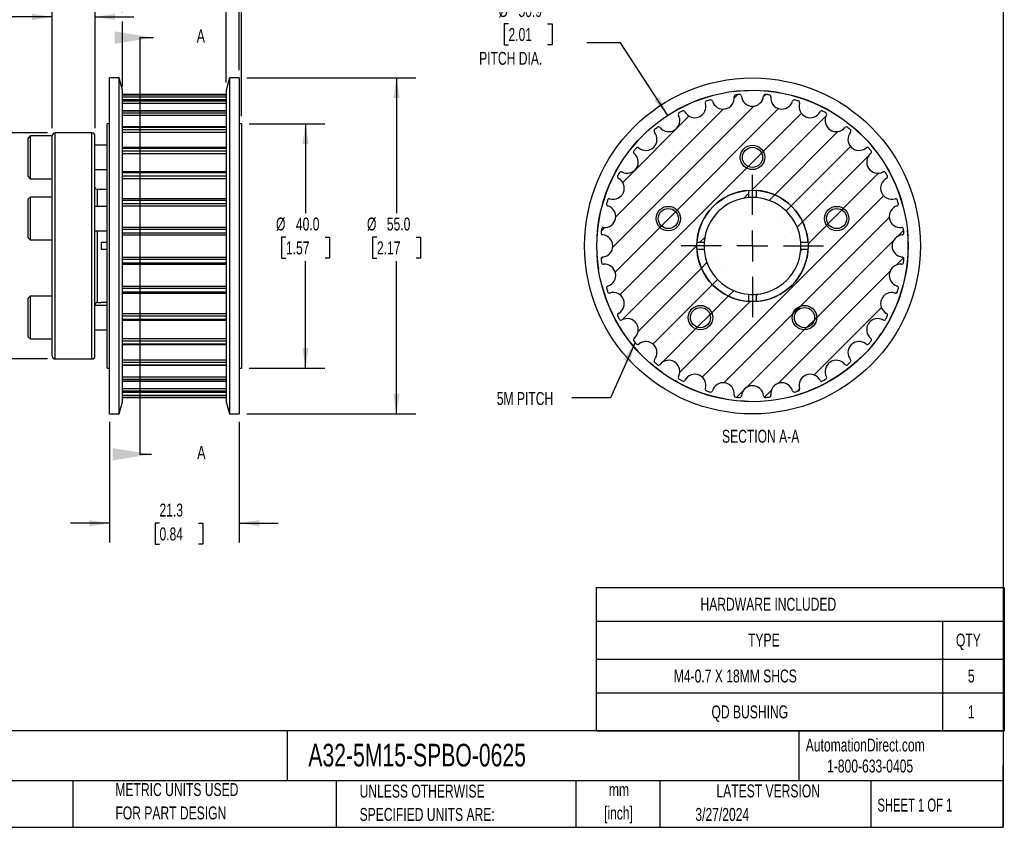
# Model space of a CAD drawing. Header units: millimetres. Extents: x 6 to 273, y 6 to 210.
# Tile 2 of 4: x 112 to 273, y 6 to 139. Entities that reach past the tile are written whole.
import ezdxf

# ---------------------------------------------------------------- set-up
doc = ezdxf.new("R2010")
doc.units = ezdxf.units.MM
doc.linetypes.add('CENTERX2', pattern=[20.32, 12.7, -2.54, 2.54, -2.54])
doc.layers.add('CENTER', color=40, linetype='CENTERX2')
doc.layers.add('HATCH', color=6, linetype='Continuous')
doc.layers.add('DIMENSIONS', color=140, linetype='Continuous', lineweight=25)
doc.layers.add('TEXT', color=140, linetype='Continuous', lineweight=25)
doc.styles.add('SLDTEXTSTYLE0', font='TXT', dxfattribs={"width": 0.7})
doc.styles.add('SLDTEXTSTYLE1', font='TXT', dxfattribs={"width": 0.65})
doc.dimstyles.new('SLDDIMSTYLE0', dxfattribs={"dimtxt": 2.158008, "dimasz": 3.302, "dimexe": 0, "dimexo": 0.0625, "dimgap": 0.539502, "dimtad": 0, "dimtih": 1, "dimtoh": 1, "dimrnd": 1e-09, "dimzin": 12, "dimdsep": 46, "dimtxsty": 'SLDTEXTSTYLE0', "dimsah": 1, "dimcen": 0, "dimadec": 0, "dimazin": 3, "dimtfac": 1, "dimtofl": 0, "dimtmove": 0, "dimatfit": 3, "dimfxl": 0, "dimfrac": 2, "dimtolj": 1, "dimtzin": 12, "dimarcsym": 0})
doc.dimstyles.new('SLDDIMSTYLE2', dxfattribs={"dimtxt": 2.158008, "dimasz": 3.302, "dimexe": 0, "dimexo": 0.0625, "dimgap": 0.539502, "dimtad": 0, "dimtih": 1, "dimtoh": 1, "dimrnd": 1e-09, "dimzin": 4, "dimdsep": 46, "dimtxsty": 'SLDTEXTSTYLE0', "dimsah": 1, "dimcen": 0.09, "dimadec": 0, "dimazin": 1, "dimtfac": 1, "dimtofl": 0, "dimtmove": 0, "dimatfit": 3, "dimfxl": 0, "dimfrac": 2, "dimtolj": 1, "dimtzin": 12, "dimarcsym": 0})
doc.dimstyles.new('SLDDIMSTYLE3', dxfattribs={"dimtxt": 2.158008, "dimasz": 3.302, "dimexe": 0, "dimexo": 0.0625, "dimgap": 0.539502, "dimtad": 0, "dimtih": 1, "dimtoh": 1, "dimrnd": 1e-09, "dimzin": 4, "dimdsep": 46, "dimtxsty": 'SLDTEXTSTYLE0', "dimsah": 1, "dimcen": 0.09, "dimadec": 0, "dimazin": 1, "dimtfac": 1, "dimtmove": 0, "dimatfit": 0, "dimfxl": 0, "dimfrac": 2, "dimtolj": 1, "dimtzin": 12, "dimarcsym": 0})
doc.dimstyles.new('SLDDIMSTYLE4', dxfattribs={"dimtxt": 2.158008, "dimasz": 3.302, "dimexe": 0, "dimexo": 0.0625, "dimgap": 0.539502, "dimtad": 0, "dimtih": 1, "dimtoh": 1, "dimrnd": 1e-09, "dimzin": 12, "dimdsep": 46, "dimtxsty": 'SLDTEXTSTYLE0', "dimsah": 1, "dimcen": 0.09, "dimadec": 0, "dimazin": 3, "dimtfac": 1, "dimtofl": 0, "dimtmove": 0, "dimatfit": 3, "dimfxl": 0, "dimfrac": 2, "dimtolj": 1, "dimtzin": 12, "dimarcsym": 0})
doc.dimstyles.new('SLDDIMSTYLE5', dxfattribs={"dimtxt": 2.158008, "dimasz": 3.302, "dimexe": 0, "dimexo": 0.0625, "dimgap": 0.539502, "dimtad": 0, "dimtih": 1, "dimtoh": 1, "dimrnd": 1e-09, "dimzin": 12, "dimdsep": 46, "dimtxsty": 'SLDTEXTSTYLE0', "dimsah": 1, "dimcen": 0.09, "dimadec": 0, "dimazin": 3, "dimtfac": 1, "dimtmove": 0, "dimatfit": 0, "dimfxl": 0, "dimfrac": 2, "dimtolj": 1, "dimtzin": 12, "dimarcsym": 0})
doc.dimstyles.new('SLDDIMSTYLE7', dxfattribs={"dimtxt": 0.18, "dimasz": 3.302, "dimexe": 0, "dimexo": 0.0625, "dimgap": 0, "dimtad": 0, "dimtih": 1, "dimtoh": 1, "dimdec": 0, "dimrnd": 1e-09, "dimzin": 0, "dimdsep": 46, "dimtxsty": 'Standard', "dimsah": 1, "dimcen": 0.09, "dimadec": 0, "dimazin": 0, "dimtfac": 3.302, "dimtdec": 0, "dimtofl": 0, "dimtmove": 0, "dimatfit": 3, "dimfxl": 0, "dimfrac": 2, "dimtolj": 1, "dimtzin": 0, "dimarcsym": 0})

# ---------------------------------------------------------------- blocks, each defined once
blk = doc.blocks.new('SW_TABLEANNOTATION_0')
at = {"layer": 'TEXT', "color": 0}
for p, q in [((0, 0), (0, -5.5)), ((0, 0), (56.7, 0)), ((56.7, 0), (66.85, 0)), ((66.85, 0), (66.85, -5.5)), ((0, -5.5), (0, -11.74)), ((0, -5.5), (56.7, -5.5)), ((56.7, -5.5), (56.7, -11.74)), ((56.7, -5.5), (66.85, -5.5)), ((66.85, -5.5), (66.85, -11.74)), ((0, -11.74), (0, -17.26)), ((0, -11.74), (56.7, -11.74)), ((56.7, -11.74), (56.7, -17.26)), ((56.7, -11.74), (66.85, -11.74)), ((66.85, -11.74), (66.85, -17.26)), ((0, -17.26), (0, -23.5)), ((0, -17.26), (56.7, -17.26)), ((56.7, -17.26), (56.7, -23.5)), ((56.7, -17.26), (66.85, -17.26)), ((66.85, -17.26), (66.85, -23.5)), ((0, -23.5), (56.7, -23.5)), ((56.7, -23.5), (66.85, -23.5))]:
    blk.add_line(p, q, dxfattribs=at)
at = {"layer": 'TEXT', "color": 0, "attachment_point": 1, "style": 'SLDTEXTSTYLE0'}
for s, insert, char_height in [('HARDWARE INCLUDED', (17.08, -1.69), 2.1167), ('TYPE', (24.87, -7.56), 2.117), ('QTY', (58.93, -7.56), 2.117), ('M4-0.7 X 18MM SHCS', (12.71, -13.44), 2.1167), ('5', (60.88, -13.44), 2.12), ('QD BUSHING', (18.88, -19.32), 2.117), ('1', (60.88, -19.32), 2.12)]:
    blk.add_mtext(s, dxfattribs=dict(at, insert=insert, char_height=char_height))
blk = doc.blocks.new('_D_2')
at = {"layer": 'DIMENSIONS'}
for p, q in [((128.76, 139.78), (128.76, 148.2)), ((145.76, 128.29), (145.76, 148.2)), ((157.48, 147.04), (156.76, 147.04)), ((156.76, 147.04), (156.76, 143.61)), ((163.89, 147.04), (164.62, 147.04)), ((164.62, 147.04), (164.62, 143.61)), ((128.76, 145.02), (145.76, 145.02)), ((145.76, 145.02), (147.13, 145.02)), ((148.65, 145.02), (152.02, 145.02)), ((156.76, 143.61), (157.48, 143.61)), ((164.62, 143.61), (163.89, 143.61)), ((128.76, 127.59), (128.76, 138.26))]:
    blk.add_line(p, q, dxfattribs=at)
for points in [[(128.76, 145.02), (132.06, 144.51), (132.06, 145.53)], [(145.76, 145.02), (142.45, 145.53), (142.45, 144.51)]]:
    blk.add_solid(points, dxfattribs=at)
at = {"layer": 'DIMENSIONS', "char_height": 2.117, "attachment_point": 1, "style": 'SLDTEXTSTYLE0'}
for s, insert in [('17.0', (157.48, 150.25)), ('0.67', (157.48, 146.34)), ('15MM BELT', (152.5, 142.42))]:
    blk.add_mtext(s, dxfattribs=dict(at, insert=insert))
blk = doc.blocks.new('_D_3')
at = {"layer": 'DIMENSIONS'}
for p, q in [((117.26, 120.79), (117.26, 142.2)), ((124.26, 120.79), (124.26, 142.2)), ((97.01, 139.02), (96.29, 139.02)), ((96.29, 139.02), (96.29, 135.59)), ((103.42, 139.02), (104.15, 139.02)), ((104.15, 139.02), (104.15, 135.59)), ((117.26, 139.02), (106.35, 139.02)), ((124.26, 139.02), (130.61, 139.02)), ((96.29, 135.59), (97.01, 135.59)), ((104.15, 135.59), (103.42, 135.59))]:
    blk.add_line(p, q, dxfattribs=at)
for points in [[(117.26, 139.02), (113.95, 139.53), (113.95, 138.51)], [(124.26, 139.02), (127.56, 138.51), (127.56, 139.53)]]:
    blk.add_solid(points, dxfattribs=at)
at = {"layer": 'DIMENSIONS', "char_height": 2.117, "attachment_point": 1, "style": 'SLDTEXTSTYLE0'}
for s, insert in [('7.0', (97.91, 142.23)), ('0.28', (97.01, 138.32))]:
    blk.add_mtext(s, dxfattribs=dict(at, insert=insert))
blk = doc.blocks.new('_D_4')
at = {"layer": 'DIMENSIONS'}
for p, q in [((117.26, 120.79), (117.26, 160.2)), ((147.89, 130.29), (147.89, 160.2)), ((117.26, 157.02), (126.69, 157.02)), ((129.62, 157.02), (128.89, 157.02)), ((128.89, 157.02), (128.89, 153.59)), ((136.03, 157.02), (136.75, 157.02)), ((136.75, 157.02), (136.75, 153.59)), ((147.89, 157.02), (138.95, 157.02)), ((128.89, 153.59), (129.62, 153.59)), ((136.75, 153.59), (136.03, 153.59))]:
    blk.add_line(p, q, dxfattribs=at)
for points in [[(117.26, 157.02), (120.56, 156.51), (120.56, 157.53)], [(147.89, 157.02), (144.59, 157.53), (144.59, 156.51)]]:
    blk.add_solid(points, dxfattribs=at)
at = {"layer": 'DIMENSIONS', "char_height": 2.117, "attachment_point": 1, "style": 'SLDTEXTSTYLE0'}
for s, insert in [('30.6', (129.62, 160.23)), ('1.21', (129.62, 156.32))]:
    blk.add_mtext(s, dxfattribs=dict(at, insert=insert))
blk = doc.blocks.new('_D_5')
at = {"layer": 'DIMENSIONS'}
for p, q in [((117.26, 120.79), (117.26, 175.67)), ((148.26, 122.79), (148.26, 175.67)), ((117.26, 172.5), (126.69, 172.5)), ((129.62, 172.5), (128.89, 172.5)), ((128.89, 172.5), (128.89, 169.07)), ((136.03, 172.5), (136.75, 172.5)), ((136.75, 172.5), (136.75, 169.07)), ((148.26, 172.5), (138.95, 172.5)), ((128.89, 169.07), (129.62, 169.07)), ((136.75, 169.07), (136.03, 169.07))]:
    blk.add_line(p, q, dxfattribs=at)
for points in [[(117.26, 172.5), (120.56, 171.99), (120.56, 173.01)], [(148.26, 172.5), (144.95, 173.01), (144.95, 171.99)]]:
    blk.add_solid(points, dxfattribs=at)
at = {"layer": 'DIMENSIONS', "char_height": 2.117, "attachment_point": 1, "style": 'SLDTEXTSTYLE0'}
for s, insert in [('31.0', (129.62, 175.71)), ('1.22', (129.62, 171.8))]:
    blk.add_mtext(s, dxfattribs=dict(at, insert=insert))
blk = doc.blocks.new('_D_6')
at = {"layer": 'DIMENSIONS'}
for p, q in [((126.62, 72.75), (126.62, 52.95)), ((147.89, 72.75), (147.89, 52.95)), ((126.62, 56.13), (120.27, 56.13)), ((134.82, 56.13), (134.09, 56.13)), ((134.09, 56.13), (134.09, 52.7)), ((141.23, 56.13), (141.95, 56.13)), ((141.95, 56.13), (141.95, 52.7)), ((147.89, 56.13), (154.24, 56.13)), ((134.09, 52.7), (134.82, 52.7)), ((141.95, 52.7), (141.23, 52.7))]:
    blk.add_line(p, q, dxfattribs=at)
for points in [[(126.62, 56.13), (123.32, 56.64), (123.32, 55.62)], [(147.89, 56.13), (151.19, 55.62), (151.19, 56.64)]]:
    blk.add_solid(points, dxfattribs=at)
at = {"layer": 'DIMENSIONS', "char_height": 2.117, "attachment_point": 1, "style": 'SLDTEXTSTYLE0'}
for s, insert in [('21.3', (134.82, 59.34)), ('0.84', (134.82, 55.43))]:
    blk.add_mtext(s, dxfattribs=dict(at, insert=insert))
blk = doc.blocks.new('_D_7')
at = {"layer": 'DIMENSIONS'}
for p, q in [((116.49, 120.02), (97.04, 120.02)), ((100.22, 120.02), (100.22, 108.11)), ((97.01, 104.2), (96.29, 104.2)), ((96.29, 104.2), (96.29, 100.77)), ((103.42, 104.2), (104.15, 104.2)), ((104.15, 104.2), (104.15, 100.77)), ((96.29, 100.77), (97.01, 100.77)), ((100.22, 83.02), (100.22, 100.28)), ((104.15, 100.77), (103.42, 100.77)), ((116.49, 83.02), (97.04, 83.02))]:
    blk.add_line(p, q, dxfattribs=at)
for points in [[(100.22, 120.02), (99.71, 116.72), (100.73, 116.72)], [(100.22, 83.02), (100.73, 86.32), (99.71, 86.32)]]:
    blk.add_solid(points, dxfattribs=at)
at = {"layer": 'DIMENSIONS', "char_height": 2.117, "attachment_point": 1, "style": 'SLDTEXTSTYLE0'}
for s, insert in [('%%c', (95.38, 107.41)), ('37.0', (98.64, 107.41)), ('1.46', (97.01, 103.5))]:
    blk.add_mtext(s, dxfattribs=dict(at, insert=insert))
blk = doc.blocks.new('_D_8')
at = {"layer": 'DIMENSIONS'}
for p, q in [((149.53, 121.52), (161.92, 121.52)), ((158.74, 121.52), (158.74, 106.87)), ((155.54, 102.95), (154.81, 102.95)), ((154.81, 102.95), (154.81, 99.53)), ((161.95, 102.95), (162.68, 102.95)), ((162.68, 102.95), (162.68, 99.53)), ((154.81, 99.53), (155.54, 99.53)), ((158.74, 81.52), (158.74, 99.04)), ((162.68, 99.53), (161.95, 99.53)), ((149.53, 81.52), (161.92, 81.52))]:
    blk.add_line(p, q, dxfattribs=at)
for points in [[(158.74, 121.52), (158.24, 118.22), (159.25, 118.22)], [(158.74, 81.52), (159.25, 84.82), (158.24, 84.82)]]:
    blk.add_solid(points, dxfattribs=at)
at = {"layer": 'DIMENSIONS', "char_height": 2.117, "attachment_point": 1, "style": 'SLDTEXTSTYLE0'}
for s, insert in [('%%c', (153.91, 106.17)), ('40.0', (157.17, 106.17)), ('1.57', (155.54, 102.25))]:
    blk.add_mtext(s, dxfattribs=dict(at, insert=insert))
blk = doc.blocks.new('_D_9')
at = {"layer": 'DIMENSIONS'}
for p, q in [((149.16, 129.02), (176.83, 129.02)), ((173.65, 129.02), (173.65, 106.87)), ((170.45, 102.95), (169.72, 102.95)), ((169.72, 102.95), (169.72, 99.53)), ((176.86, 102.95), (177.58, 102.95)), ((177.58, 102.95), (177.58, 99.53)), ((169.72, 99.53), (170.45, 99.53)), ((173.65, 74.02), (173.65, 99.04)), ((177.58, 99.53), (176.86, 99.53)), ((149.16, 74.02), (176.83, 74.02))]:
    blk.add_line(p, q, dxfattribs=at)
for points in [[(173.65, 129.02), (173.14, 125.72), (174.16, 125.72)], [(173.65, 74.02), (174.16, 77.32), (173.14, 77.32)]]:
    blk.add_solid(points, dxfattribs=at)
at = {"layer": 'DIMENSIONS', "char_height": 2.117, "attachment_point": 1, "style": 'SLDTEXTSTYLE0'}
for s, insert in [('%%c', (168.82, 106.17)), ('55.0', (172.07, 106.17)), ('2.17', (170.45, 102.25))]:
    blk.add_mtext(s, dxfattribs=dict(at, insert=insert))
blk = doc.blocks.new('_D_11')
at = {"layer": 'DIMENSIONS'}
for p, q in [((192, 137.9), (191.27, 137.9)), ((191.27, 137.9), (191.27, 134.47)), ((198.41, 137.9), (199.14, 137.9)), ((199.14, 137.9), (199.14, 134.47)), ((191.27, 134.47), (192, 134.47)), ((199.14, 134.47), (198.41, 134.47)), ((210.37, 134.77), (204.81, 134.77)), ((218.1, 122.87), (210.37, 134.77))]:
    blk.add_line(p, q, dxfattribs=at)
blk.add_solid([(218.1, 122.87), (216.72, 125.92), (215.87, 125.36)], dxfattribs=at)
at = {"layer": 'DIMENSIONS', "char_height": 2.117, "attachment_point": 1, "style": 'SLDTEXTSTYLE0'}
for s, insert in [('%%c', (190.37, 141.11)), ('50.9', (193.63, 141.11)), ('2.01', (192, 137.2)), ('PITCH DIA.', (187.19, 133.29))]:
    blk.add_mtext(s, dxfattribs=dict(at, insert=insert))
blk = doc.blocks.new('SW_CENTERMARKSYMBOL_1')
at = {"layer": 'CENTER', "color": 0}
for p, q in [((0, 5.08), (0, 11.66)), ((0, 0), (0, 2.54)), ((-5.08, 0), (-11.66, 0)), ((0, 0), (-2.54, 0)), ((0, 0), (0, -2.54)), ((0, 0), (2.54, 0)), ((5.08, 0), (11.66, 0)), ((0, -5.08), (0, -11.66))]:
    blk.add_line(p, q, dxfattribs=at)

msp = doc.modelspace()

# ---------------------------------------------------------------- hatches: boundary and pattern name
at = {"layer": 'HATCH'}
h = msp.add_hatch(dxfattribs=at)
h.set_pattern_fill('ANSI31', color=256, style=0)
edge = h.paths.add_edge_path(flags=0)
edge.add_arc((231.972, 101.52), 24.895, 83.67471, 85.07529)
edge.add_arc((234.083, 126.025), 0.3, 85.07529, 174.83651)
edge.add_arc((231.972, 126.215), 1.82, 185.16349, 354.83651, ccw=False)
edge.add_arc((229.86, 126.025), 0.3, 5.16349, 94.92471)
edge.add_arc((231.972, 101.52), 24.895, 94.92471, 96.32529)
edge.add_arc((229.262, 125.966), 0.3, 96.32529, 186.08651)
edge.add_arc((227.154, 125.741), 1.82, -163.58651, 6.08651, ccw=False)
edge.add_arc((225.12, 125.142), 0.3, 16.41349, 106.17471)
edge.add_arc((231.972, 101.52), 24.895, 106.17471, 107.57529)
edge.add_arc((224.545, 124.967), 0.3, 107.57529, 197.33651)
edge.add_arc((222.521, 124.336), 1.82, -152.33651, 17.33651, ccw=False)
edge.add_arc((220.644, 123.351), 0.3, 27.66349, 117.42471)
edge.add_arc((231.972, 101.52), 24.895, 117.42471, 118.82529)
edge.add_arc((220.113, 123.068), 0.3, 118.82529, 208.58651)
edge.add_arc((218.252, 122.054), 1.82, -141.08651, 28.58651, ccw=False)
edge.add_arc((216.602, 120.722), 0.3, 38.91349, 128.67471)
edge.add_arc((231.972, 101.52), 24.895, 128.67471, 130.07529)
edge.add_arc((216.138, 120.34), 0.3, 130.07529, 219.83651)
edge.add_arc((214.51, 118.982), 1.82, -129.83651, 39.83651, ccw=False)
edge.add_arc((213.152, 117.355), 0.3, 50.16349, 139.92471)
edge.add_arc((231.972, 101.52), 24.895, 139.92471, 141.32529)
edge.add_arc((212.77, 116.89), 0.3, 141.32529, 231.08651)
edge.add_arc((211.438, 115.24), 1.82, -118.58651, 51.08651, ccw=False)
edge.add_arc((210.424, 113.379), 0.3, 61.41349, 151.17471)
edge.add_arc((231.972, 101.52), 24.895, 151.17471, 152.57529)
edge.add_arc((210.141, 112.848), 0.3, 152.57529, 242.33651)
edge.add_arc((209.156, 110.971), 1.82, -107.33651, 62.33651, ccw=False)
edge.add_arc((208.525, 108.947), 0.3, 72.66349, 162.42471)
edge.add_arc((231.972, 101.52), 24.895, 162.42471, 163.82529)
edge.add_arc((208.35, 108.372), 0.3, 163.82529, 253.58651)
edge.add_arc((207.751, 106.338), 1.82, -96.08651, 73.58651, ccw=False)
edge.add_arc((207.526, 104.23), 0.3, 83.91349, 173.67471)
edge.add_arc((231.972, 101.52), 24.895, 173.67471, 175.07529)
edge.add_arc((207.467, 103.632), 0.3, 175.07529, 264.83651)
edge.add_arc((207.277, 101.52), 1.82, -84.83651, 84.83651, ccw=False)
edge.add_arc((207.467, 99.409), 0.3, 95.16349, 184.92471)
edge.add_arc((231.972, 101.52), 24.895, 184.92471, 186.32529)
edge.add_arc((207.526, 98.811), 0.3, 186.32529, 276.08651)
edge.add_arc((207.751, 96.703), 1.82, -73.58651, 96.08651, ccw=False)
edge.add_arc((208.35, 94.669), 0.3, 106.41349, 196.17471)
edge.add_arc((231.972, 101.52), 24.895, 196.17471, 197.57529)
edge.add_arc((208.525, 94.094), 0.3, 197.57529, 287.33651)
edge.add_arc((209.156, 92.07), 1.82, -62.33651, 107.33651, ccw=False)
edge.add_arc((210.141, 90.192), 0.3, 117.66349, 207.42471)
edge.add_arc((231.972, 101.52), 24.895, 207.42471, 208.82529)
edge.add_arc((210.424, 89.662), 0.3, 208.82529, 298.58651)
edge.add_arc((211.438, 87.801), 1.82, -51.08651, 118.58651, ccw=False)
edge.add_arc((212.77, 86.151), 0.3, 128.91349, 218.67471)
edge.add_arc((231.972, 101.52), 24.895, 218.67471, 220.07529)
edge.add_arc((213.152, 85.686), 0.3, 220.07529, 309.83651)
edge.add_arc((214.51, 84.058), 1.82, -39.83651, 129.83651, ccw=False)
edge.add_arc((216.138, 82.7), 0.3, 140.16349, 229.92471)
edge.add_arc((231.972, 101.52), 24.895, 229.92471, 231.32529)
edge.add_arc((216.602, 82.319), 0.3, 231.32529, 321.08651)
edge.add_arc((218.252, 80.987), 1.82, -28.58651, 141.08651, ccw=False)
edge.add_arc((220.113, 79.973), 0.3, 151.41349, 241.17471)
edge.add_arc((231.972, 101.52), 24.895, 241.17471, 242.57529)
edge.add_arc((220.644, 79.689), 0.3, 242.57529, 332.33651)
edge.add_arc((222.521, 78.705), 1.82, -17.33651, 152.33651, ccw=False)
edge.add_arc((224.545, 78.073), 0.3, 162.66349, 252.42471)
edge.add_arc((231.972, 101.52), 24.895, 252.42471, 253.82529)
edge.add_arc((225.12, 77.899), 0.3, 253.82529, 343.58651)
edge.add_arc((227.154, 77.3), 1.82, -6.08651, 163.58651, ccw=False)
edge.add_arc((229.262, 77.075), 0.3, 173.91349, 263.67471)
edge.add_arc((231.972, 101.52), 24.895, 263.67471, 265.07529)
edge.add_arc((229.86, 77.016), 0.3, 265.07529, 354.83651)
edge.add_arc((231.972, 76.825), 1.82, 5.16349, 174.83651, ccw=False)
edge.add_arc((234.083, 77.016), 0.3, 185.16349, 274.92471)
edge.add_arc((231.972, 101.52), 24.895, 274.92471, 276.32529)
edge.add_arc((234.681, 77.075), 0.3, 276.32529, 366.08651)
edge.add_arc((236.789, 77.3), 1.82, 16.41349, 186.08651, ccw=False)
edge.add_arc((238.823, 77.899), 0.3, 196.41349, 286.17471)
edge.add_arc((231.972, 101.52), 24.895, 286.17471, 287.57529)
edge.add_arc((239.398, 78.073), 0.3, 287.57529, 377.33651)
edge.add_arc((241.422, 78.705), 1.82, 27.66349, 197.33651, ccw=False)
edge.add_arc((243.3, 79.689), 0.3, 207.66349, 297.42471)
edge.add_arc((231.972, 101.52), 24.895, 297.42471, 298.82529)
edge.add_arc((243.83, 79.973), 0.3, 298.82529, 388.58651)
edge.add_arc((245.691, 80.987), 1.82, 38.91349, 208.58651, ccw=False)
edge.add_arc((247.341, 82.319), 0.3, 218.91349, 308.67471)
edge.add_arc((231.972, 101.52), 24.895, 308.67471, 310.07529)
edge.add_arc((247.806, 82.7), 0.3, 310.07529, 399.83651)
edge.add_arc((249.434, 84.058), 1.82, 50.16349, 219.83651, ccw=False)
edge.add_arc((250.792, 85.686), 0.3, 230.16349, 319.92471)
edge.add_arc((231.972, 101.52), 24.895, 319.92471, 321.32529)
edge.add_arc((251.173, 86.151), 0.3, 321.32529, 411.08651)
edge.add_arc((252.505, 87.801), 1.82, 61.41349, 231.08651, ccw=False)
edge.add_arc((253.519, 89.662), 0.3, 241.41349, 331.17471)
edge.add_arc((231.972, 101.52), 24.895, 331.17471, 332.57529)
edge.add_arc((253.803, 90.192), 0.3, 332.57529, 422.33651)
edge.add_arc((254.787, 92.07), 1.82, 72.66349, 242.33651, ccw=False)
edge.add_arc((255.419, 94.094), 0.3, 252.66349, 342.42471)
edge.add_arc((231.972, 101.52), 24.895, 342.42471, 343.82529)
edge.add_arc((255.593, 94.669), 0.3, 343.82529, 433.58651)
edge.add_arc((256.192, 96.703), 1.82, 83.91349, 253.58651, ccw=False)
edge.add_arc((256.417, 98.811), 0.3, 263.91349, 353.67471)
edge.add_arc((231.972, 101.52), 24.895, 353.67471, 355.07529)
edge.add_arc((256.476, 99.409), 0.3, 355.07529, 444.83651)
edge.add_arc((256.667, 101.52), 1.82, 95.16349, 264.83651, ccw=False)
edge.add_arc((256.476, 103.632), 0.3, 275.16349, 364.92471)
edge.add_arc((231.972, 101.52), 24.895, 4.92471, 6.32529)
edge.add_arc((256.417, 104.23), 0.3, 6.32529, 96.08651)
edge.add_arc((256.192, 106.338), 1.82, 106.41349, 276.08651, ccw=False)
edge.add_arc((255.593, 108.372), 0.3, 286.41349, 376.17471)
edge.add_arc((231.972, 101.52), 24.895, 16.17471, 17.57529)
edge.add_arc((255.419, 108.947), 0.3, 17.57529, 107.33651)
edge.add_arc((254.787, 110.971), 1.82, 117.66349, 287.33651, ccw=False)
edge.add_arc((253.803, 112.848), 0.3, 297.66349, 387.42471)
edge.add_arc((231.972, 101.52), 24.895, 27.42471, 28.82529)
edge.add_arc((253.519, 113.379), 0.3, 28.82529, 118.58651)
edge.add_arc((252.505, 115.24), 1.82, 128.91349, 298.58651, ccw=False)
edge.add_arc((251.173, 116.89), 0.3, 308.91349, 398.67471)
edge.add_arc((231.972, 101.52), 24.895, 38.67471, 40.07529)
edge.add_arc((250.792, 117.355), 0.3, 40.07529, 129.83651)
edge.add_arc((249.434, 118.982), 1.82, 140.16349, 309.83651, ccw=False)
edge.add_arc((247.806, 120.34), 0.3, 320.16349, 409.92471)
edge.add_arc((231.972, 101.52), 24.895, 49.92471, 51.32529)
edge.add_arc((247.341, 120.722), 0.3, 51.32529, 141.08651)
edge.add_arc((245.691, 122.054), 1.82, 151.41349, 321.08651, ccw=False)
edge.add_arc((243.83, 123.068), 0.3, 331.41349, 421.17471)
edge.add_arc((231.972, 101.52), 24.895, 61.17471, 62.57529)
edge.add_arc((243.3, 123.351), 0.3, 62.57529, 152.33651)
edge.add_arc((241.422, 124.336), 1.82, 162.66349, 332.33651, ccw=False)
edge.add_arc((239.398, 124.967), 0.3, 342.66349, 432.42471)
edge.add_arc((231.972, 101.52), 24.895, 72.42471, 73.82529)
edge.add_arc((238.823, 125.142), 0.3, 73.82529, 163.58651)
edge.add_arc((236.789, 125.741), 1.82, 173.91349, 343.58651, ccw=False)
edge.add_arc((234.681, 125.966), 0.3, 353.91349, 443.67471)
edge = h.paths.add_edge_path(flags=0)
edge.add_arc((231.972, 116.02), 1.65, 0, 360)
edge = h.paths.add_edge_path(flags=0)
edge.add_arc((223.449, 89.79), 1.65, 0, 360)
edge = h.paths.add_edge_path(flags=0)
edge.add_arc((245.762, 106.001), 1.65, 0, 360)
edge = h.paths.add_edge_path(flags=0)
edge.add_arc((240.494, 89.79), 1.65, 0, 360)
edge = h.paths.add_edge_path(flags=0)
edge.add_arc((218.181, 106.001), 1.65, 0, 360)
edge = h.paths.add_edge_path(flags=0)
edge.add_arc((231.972, 101.52), 9.12, 0, 360)
h = msp.add_hatch(dxfattribs=at)
h.set_pattern_fill('ANSI31', color=256, style=0)
edge = h.paths.add_edge_path(flags=0)
edge.add_arc((231.972, 116.02), 2, 0, 360)
h = msp.add_hatch(dxfattribs=at)
h.set_pattern_fill('ANSI31', color=256, style=0)
edge = h.paths.add_edge_path(flags=0)
edge.add_arc((231.972, 101.52), 9.12, 93.77232, 176.22768)
edge.add_line((222.872, 102.12), (224.057, 102.12))
edge.add_arc((231.972, 101.52), 7.938, 94.33515, 175.66485, ccw=False)
edge.add_line((231.372, 109.435), (231.372, 110.62))
h = msp.add_hatch(dxfattribs=at)
h.set_pattern_fill('ANSI31', color=256, style=0)
edge = h.paths.add_edge_path(flags=0)
edge.add_arc((231.972, 101.52), 7.938, 4.33515, 85.66485, ccw=False)
edge.add_line((239.886, 102.12), (241.072, 102.12))
edge.add_arc((231.972, 101.52), 9.12, 3.77232, 86.22768)
edge.add_line((232.572, 110.62), (232.572, 109.435))
h = msp.add_hatch(dxfattribs=at)
h.set_pattern_fill('ANSI31', color=256, style=0)
edge = h.paths.add_edge_path(flags=0)
edge.add_arc((218.181, 106.001), 2, 0, 360)
h = msp.add_hatch(dxfattribs=at)
h.set_pattern_fill('ANSI31', color=256, style=0)
edge = h.paths.add_edge_path(flags=0)
edge.add_arc((245.762, 106.001), 2, 0, 360)
h = msp.add_hatch(dxfattribs=at)
h.set_pattern_fill('ANSI31', color=256, style=0)
edge = h.paths.add_edge_path(flags=0)
edge.add_arc((231.972, 101.52), 7.938, 184.33515, 265.66485, ccw=False)
edge.add_line((224.057, 100.92), (222.872, 100.92))
edge.add_arc((231.972, 101.52), 9.12, 183.77232, 266.22768)
edge.add_line((231.372, 92.42), (231.372, 93.606))
h = msp.add_hatch(dxfattribs=at)
h.set_pattern_fill('ANSI31', color=256, style=0)
edge = h.paths.add_edge_path(flags=0)
edge.add_arc((231.972, 101.52), 9.12, 273.77232, 356.22768)
edge.add_line((241.072, 100.92), (239.886, 100.92))
edge.add_arc((231.972, 101.52), 7.938, 274.33515, 355.66485, ccw=False)
edge.add_line((232.572, 93.606), (232.572, 92.42))
h = msp.add_hatch(dxfattribs=at)
h.set_pattern_fill('ANSI31', color=256, style=0)
edge = h.paths.add_edge_path(flags=0)
edge.add_arc((223.449, 89.79), 2, 0, 360)
h = msp.add_hatch(dxfattribs=at)
h.set_pattern_fill('ANSI31', color=256, style=0)
edge = h.paths.add_edge_path(flags=0)
edge.add_arc((240.494, 89.79), 2, 0, 360)

# ---------------------------------------------------------------- linework, layer by layer
for p, q in [((128.22, 129.02), (126.62, 129.02)), ((126.62, 101.52), (126.62, 129.02)), ((128.756, 127.02), (128.22, 129.02)), ((128.22, 101.52), (128.22, 129.02)), ((146.292, 129.02), (145.756, 127.02)), ((147.892, 129.02), (146.292, 129.02)), ((146.292, 129.02), (146.292, 74.02)), ((147.892, 129.02), (147.892, 74.02)), ((128.756, 101.52), (128.756, 127.02)), ((145.756, 126.325), (128.756, 126.325)), ((128.756, 126.323), (145.756, 126.323)), ((128.756, 126.264), (145.756, 126.264)), ((128.756, 125.934), (145.756, 125.934)), ((145.756, 127.02), (145.756, 76.02)), ((145.756, 125.442), (128.756, 125.442)), ((128.756, 125.43), (145.756, 125.43)), ((128.756, 125.253), (145.756, 125.253)), ((128.756, 124.878), (145.756, 124.878)), ((145.756, 123.651), (128.756, 123.651)), ((128.756, 123.618), (145.756, 123.618)), ((128.756, 123.331), (145.756, 123.331)), ((128.756, 122.924), (145.756, 122.924)), ((126.62, 121.52), (126.256, 121.52)), ((126.256, 101.52), (126.256, 121.52)), ((145.756, 121.022), (128.756, 121.022)), ((148.256, 121.52), (147.892, 121.52)), ((148.256, 121.52), (148.256, 81.52)), ((113.656, 119.52), (113.256, 119.12)), ((117.256, 119.52), (113.656, 119.52)), ((113.656, 119.52), (113.656, 112.52)), ((117.256, 101.52), (117.256, 119.52)), ((123.756, 120.02), (117.756, 120.02)), ((117.756, 101.52), (117.756, 120.02)), ((123.756, 101.52), (123.756, 120.02)), ((124.256, 101.52), (124.256, 119.52)), ((128.756, 120.956), (145.756, 120.956)), ((128.756, 120.57), (145.756, 120.57)), ((128.756, 120.148), (145.756, 120.148)), ((113.256, 119.12), (113.256, 112.92)), ((126.256, 118.02), (124.256, 118.02)), ((145.756, 117.655), (128.756, 117.655)), ((128.756, 117.548), (145.756, 117.548)), ((128.756, 117.077), (145.756, 117.077)), ((128.756, 116.656), (145.756, 116.656)), ((113.256, 112.92), (113.656, 112.52)), ((124.256, 114.02), (126.256, 114.02)), ((145.756, 113.679), (128.756, 113.679)), ((128.756, 113.523), (145.756, 113.523)), ((128.756, 112.987), (145.756, 112.987)), ((113.656, 112.52), (117.256, 112.52)), ((128.756, 112.583), (145.756, 112.583)), ((125.256, 110.758), (124.656, 110.758)), ((124.656, 108.001), (124.656, 110.758)), ((125.256, 110.758), (125.256, 110.738)), ((126.256, 110.738), (125.256, 110.738)), ((231.372, 109.435), (231.372, 110.62)), ((232.572, 110.62), (232.572, 109.435)), ((113.656, 109.501), (113.256, 109.101)), ((113.256, 109.101), (113.256, 102.901)), ((117.256, 109.501), (113.656, 109.501)), ((113.656, 109.501), (113.656, 102.501)), ((145.756, 109.247), (128.756, 109.247)), ((128.756, 109.038), (145.756, 109.038)), ((128.756, 108.455), (145.756, 108.455)), ((128.756, 108.084), (145.756, 108.084)), ((126.256, 108.001), (124.256, 108.001)), ((124.256, 104.001), (126.256, 104.001)), ((124.656, 101.52), (124.656, 104.001)), ((145.756, 104.53), (128.756, 104.53)), ((128.756, 104.263), (145.756, 104.263)), ((128.756, 103.658), (145.756, 103.658)), ((128.756, 103.333), (145.756, 103.333)), ((113.256, 102.901), (113.656, 102.501)), ((113.656, 102.501), (117.256, 102.501)), ((125.256, 102.12), (126.256, 102.12)), ((125.256, 102.12), (125.256, 100.92)), ((222.872, 102.12), (224.057, 102.12)), ((239.886, 102.12), (241.072, 102.12)), ((117.256, 83.52), (117.256, 101.52)), ((117.756, 83.02), (117.756, 101.52)), ((123.756, 83.02), (123.756, 101.52)), ((124.256, 83.52), (124.256, 101.52)), ((124.656, 92.283), (124.656, 101.52)), ((126.256, 100.92), (125.256, 100.92)), ((126.256, 81.52), (126.256, 101.52)), ((126.62, 74.02), (126.62, 101.52)), ((128.22, 74.02), (128.22, 101.52)), ((128.756, 76.02), (128.756, 101.52)), ((224.057, 100.92), (222.872, 100.92)), ((241.072, 100.92), (239.886, 100.92)), ((128.756, 99.708), (145.756, 99.708)), ((128.756, 99.383), (145.756, 99.383)), ((128.756, 98.778), (145.756, 98.778)), ((128.756, 98.511), (145.756, 98.511)), ((128.756, 94.957), (145.756, 94.957)), ((128.756, 94.585), (145.756, 94.585)), ((128.756, 94.003), (145.756, 94.003)), ((128.756, 93.794), (145.756, 93.794)), ((231.372, 92.42), (231.372, 93.606)), ((232.572, 93.606), (232.572, 92.42)), ((113.656, 93.29), (113.256, 92.89)), ((113.256, 92.89), (113.256, 91.612)), ((117.256, 93.29), (113.656, 93.29)), ((113.656, 93.29), (113.656, 91.847)), ((124.656, 92.283), (125.256, 92.283)), ((125.256, 92.302), (126.256, 92.302)), ((125.256, 92.302), (125.256, 92.283)), ((113.256, 91.612), (113.256, 86.69)), ((113.656, 91.847), (113.656, 86.29)), ((126.256, 91.79), (124.256, 91.79)), ((128.756, 90.458), (145.756, 90.458)), ((128.756, 90.054), (145.756, 90.054)), ((128.756, 89.518), (145.756, 89.518)), ((128.756, 89.362), (145.756, 89.362)), ((124.256, 87.79), (126.256, 87.79)), ((113.256, 86.69), (113.656, 86.29)), ((113.656, 86.29), (117.256, 86.29)), ((128.756, 86.384), (145.756, 86.384)), ((128.756, 85.964), (145.756, 85.964)), ((128.756, 85.493), (145.756, 85.493)), ((128.756, 85.386), (145.756, 85.386)), ((117.756, 83.02), (123.756, 83.02)), ((128.756, 82.893), (145.756, 82.893)), ((128.756, 82.471), (145.756, 82.471)), ((126.256, 81.52), (126.62, 81.52)), ((128.756, 82.085), (145.756, 82.085)), ((128.756, 82.019), (145.756, 82.019)), ((147.892, 81.52), (148.256, 81.52)), ((128.756, 80.116), (145.756, 80.116)), ((128.756, 79.71), (145.756, 79.71)), ((128.756, 79.423), (145.756, 79.423)), ((128.756, 79.389), (145.756, 79.389)), ((128.756, 78.163), (145.756, 78.163)), ((128.756, 77.787), (145.756, 77.787)), ((128.756, 77.611), (145.756, 77.611)), ((128.756, 77.599), (145.756, 77.599)), ((128.22, 74.02), (128.756, 76.02)), ((128.756, 77.107), (145.756, 77.107)), ((128.756, 76.777), (145.756, 76.777)), ((128.756, 76.717), (145.756, 76.717)), ((128.756, 76.716), (145.756, 76.716)), ((145.756, 76.02), (146.292, 74.02)), ((126.62, 74.02), (128.22, 74.02)), ((146.292, 74.02), (147.892, 74.02))]:
    msp.add_line(p, q)
for centre, radius in [((231.972, 101.52), 27.5), ((231.972, 101.52), 25.5), ((231.972, 116.02), 2), ((231.972, 116.02), 1.65), ((231.972, 101.52), 9.12), ((218.181, 106.001), 2), ((218.181, 106.001), 1.65), ((245.762, 106.001), 2), ((245.762, 106.001), 1.65), ((223.449, 89.79), 2), ((223.449, 89.79), 1.65), ((240.494, 89.79), 2), ((240.494, 89.79), 1.65)]:
    msp.add_circle(centre, radius)
for centre, radius, start, end in [((227.154, 125.741), 1.82, 196.41349, 6.08651), ((229.262, 125.966), 0.3, 96.32529, 186.08651), ((231.972, 101.52), 24.895, 94.92471, 96.32529), ((229.86, 126.025), 0.3, 5.16349, 94.92471), ((231.972, 126.215), 1.82, 185.16349, 354.83651), ((234.083, 126.025), 0.3, 85.07529, 174.83651), ((231.972, 101.52), 24.895, 83.67471, 85.07529), ((234.681, 125.966), 0.3, 353.91349, 83.67471), ((236.789, 125.741), 1.82, 173.91349, 343.58651), ((222.521, 124.336), 1.82, 207.66349, 17.33651), ((224.545, 124.967), 0.3, 107.57529, 197.33651), ((231.972, 101.52), 24.895, 106.17471, 107.57529), ((225.12, 125.142), 0.3, 16.41349, 106.17471), ((238.823, 125.142), 0.3, 73.82529, 163.58651), ((231.972, 101.52), 24.895, 72.42471, 73.82529), ((239.398, 124.967), 0.3, 342.66349, 72.42471), ((241.422, 124.336), 1.82, 162.66349, 332.33651), ((218.252, 122.054), 1.82, 218.91349, 28.58651), ((220.113, 123.068), 0.3, 118.82529, 208.58651), ((231.972, 101.52), 24.895, 117.42471, 118.82529), ((220.644, 123.351), 0.3, 27.66349, 117.42471), ((243.3, 123.351), 0.3, 62.57529, 152.33651), ((231.972, 101.52), 24.895, 61.17471, 62.57529), ((245.691, 122.054), 1.82, 151.41349, 321.08651), ((243.83, 123.068), 0.3, 331.41349, 61.17471), ((216.602, 120.722), 0.3, 38.91349, 128.67471), ((247.341, 120.722), 0.3, 51.32529, 141.08651), ((117.756, 119.52), 0.5, 90, 180), ((123.756, 119.52), 0.5, 0, 90), ((214.51, 118.982), 1.82, 230.16349, 39.83651), ((216.138, 120.34), 0.3, 130.07529, 219.83651), ((231.972, 101.52), 24.895, 128.67471, 130.07529), ((231.972, 101.52), 24.895, 49.92471, 51.32529), ((249.434, 118.982), 1.82, 140.16349, 309.83651), ((247.806, 120.34), 0.3, 320.16349, 49.92471), ((211.438, 115.24), 1.82, 241.41349, 51.08651), ((212.77, 116.89), 0.3, 141.32529, 231.08651), ((231.972, 101.52), 24.895, 139.92471, 141.32529), ((213.152, 117.355), 0.3, 50.16349, 139.92471), ((250.792, 117.355), 0.3, 40.07529, 129.83651), ((252.505, 115.24), 1.82, 128.91349, 298.58651), ((231.972, 101.52), 24.895, 38.67471, 40.07529), ((251.173, 116.89), 0.3, 308.91349, 38.67471), ((210.141, 112.848), 0.3, 152.57529, 242.33651), ((231.972, 101.52), 24.895, 151.17471, 152.57529), ((210.424, 113.379), 0.3, 61.41349, 151.17471), ((253.519, 113.379), 0.3, 28.82529, 118.58651), ((231.972, 101.52), 24.895, 27.42471, 28.82529), ((253.803, 112.848), 0.3, 297.66349, 27.42471), ((209.156, 110.971), 1.82, 252.66349, 62.33651), ((254.787, 110.971), 1.82, 117.66349, 287.33651), ((124.656, 111.158), 0.4, 180, 270), ((231.972, 101.52), 9.12, 93.77232, 176.22768), ((231.972, 101.52), 9.12, 3.77232, 86.22768), ((207.751, 106.338), 1.82, 263.91349, 73.58651), ((208.35, 108.372), 0.3, 163.82529, 253.58651), ((231.972, 101.52), 24.895, 162.42471, 163.82529), ((208.525, 108.947), 0.3, 72.66349, 162.42471), ((231.972, 101.52), 7.938, 94.33515, 175.66485), ((231.972, 101.52), 7.938, 85.66485, 94.33515), ((231.972, 101.52), 7.938, 4.33515, 85.66485), ((256.192, 106.338), 1.82, 106.41349, 276.08651), ((255.419, 108.947), 0.3, 17.57529, 107.33651), ((255.593, 108.372), 0.3, 286.41349, 16.17471), ((231.972, 101.52), 24.895, 16.17471, 17.57529), ((207.467, 103.632), 0.3, 175.07529, 264.83651), ((231.972, 101.52), 24.895, 173.67471, 175.07529), ((207.526, 104.23), 0.3, 83.91349, 173.67471), ((207.277, 101.52), 1.82, 275.16349, 84.83651), ((256.667, 101.52), 1.82, 95.16349, 264.83651), ((256.417, 104.23), 0.3, 6.32529, 96.08651), ((256.476, 103.632), 0.3, 275.16349, 4.92471), ((231.972, 101.52), 24.895, 4.92471, 6.32529), ((231.972, 101.52), 7.938, 175.66485, 184.33515), ((231.972, 101.52), 7.938, 355.66485, 4.33515), ((231.972, 101.52), 9.12, 183.77232, 266.22768), ((231.972, 101.52), 7.938, 184.33515, 265.66485), ((231.972, 101.52), 9.12, 273.77232, 356.22768), ((231.972, 101.52), 7.938, 274.33515, 355.66485), ((207.467, 99.409), 0.3, 95.16349, 184.92471), ((231.972, 101.52), 24.895, 184.92471, 186.32529), ((207.526, 98.811), 0.3, 186.32529, 276.08651), ((207.751, 96.703), 1.82, 286.41349, 96.08651), ((256.192, 96.703), 1.82, 83.91349, 253.58651), ((256.417, 98.811), 0.3, 263.91349, 353.67471), ((256.476, 99.409), 0.3, 355.07529, 84.83651), ((231.972, 101.52), 24.895, 353.67471, 355.07529), ((208.35, 94.669), 0.3, 106.41349, 196.17471), ((231.972, 101.52), 24.895, 196.17471, 197.57529), ((208.525, 94.094), 0.3, 197.57529, 287.33651), ((209.156, 92.07), 1.82, 297.66349, 107.33651), ((231.972, 101.52), 7.937, 265.66485, 274.33515), ((254.787, 92.07), 1.82, 72.66349, 242.33651), ((255.419, 94.094), 0.3, 252.66349, 342.42471), ((255.593, 94.669), 0.3, 343.82529, 73.58651), ((231.972, 101.52), 24.895, 342.42471, 343.82529), ((124.656, 91.883), 0.4, 90, 180), ((210.141, 90.192), 0.3, 117.66349, 207.42471), ((253.803, 90.192), 0.3, 332.57529, 62.33651), ((231.972, 101.52), 24.895, 207.42471, 208.82529), ((210.424, 89.662), 0.3, 208.82529, 298.58651), ((211.438, 87.801), 1.82, 308.91349, 118.58651), ((252.505, 87.801), 1.82, 61.41349, 231.08651), ((253.519, 89.662), 0.3, 241.41349, 331.17471), ((231.972, 101.52), 24.895, 331.17471, 332.57529), ((212.77, 86.151), 0.3, 128.91349, 218.67471), ((231.972, 101.52), 24.895, 218.67471, 220.07529), ((213.152, 85.686), 0.3, 220.07529, 309.83651), ((214.51, 84.058), 1.82, 320.16349, 129.83651), ((249.434, 84.058), 1.82, 50.16349, 219.83651), ((250.792, 85.686), 0.3, 230.16349, 319.92471), ((231.972, 101.52), 24.895, 319.92471, 321.32529), ((251.173, 86.151), 0.3, 321.32529, 51.08651), ((117.756, 83.52), 0.5, 180, 270), ((123.756, 83.52), 0.5, 270, 0), ((216.138, 82.7), 0.3, 140.16349, 229.92471), ((231.972, 101.52), 24.895, 229.92471, 231.32529), ((218.252, 80.987), 1.82, 331.41349, 141.08651), ((245.691, 80.987), 1.82, 38.91349, 208.58651), ((231.972, 101.52), 24.895, 308.67471, 310.07529), ((247.806, 82.7), 0.3, 310.07529, 39.83651), ((216.602, 82.319), 0.3, 231.32529, 321.08651), ((247.341, 82.319), 0.3, 218.91349, 308.67471), ((220.113, 79.973), 0.3, 151.41349, 241.17471), ((231.972, 101.52), 24.895, 241.17471, 242.57529), ((220.644, 79.689), 0.3, 242.57529, 332.33651), ((222.521, 78.705), 1.82, 342.66349, 152.33651), ((227.154, 77.3), 1.82, 353.91349, 163.58651), ((236.789, 77.3), 1.82, 16.41349, 186.08651), ((241.422, 78.705), 1.82, 27.66349, 197.33651), ((243.3, 79.689), 0.3, 207.66349, 297.42471), ((231.972, 101.52), 24.895, 297.42471, 298.82529), ((243.83, 79.973), 0.3, 298.82529, 28.58651), ((224.545, 78.073), 0.3, 162.66349, 252.42471), ((231.972, 101.52), 24.895, 252.42471, 253.82529), ((225.12, 77.899), 0.3, 253.82529, 343.58651), ((231.972, 76.825), 1.82, 5.16349, 174.83651), ((238.823, 77.899), 0.3, 196.41349, 286.17471), ((231.972, 101.52), 24.895, 286.17471, 287.57529), ((239.398, 78.073), 0.3, 287.57529, 17.33651), ((229.262, 77.075), 0.3, 173.91349, 263.67471), ((231.972, 101.52), 24.895, 263.67471, 265.07529), ((229.86, 77.016), 0.3, 265.07529, 354.83651), ((234.083, 77.016), 0.3, 185.16349, 274.92471), ((231.972, 101.52), 24.895, 274.92471, 276.32529), ((234.681, 77.075), 0.3, 276.32529, 6.08651)]:
    msp.add_arc(centre, radius, start, end)
at = {"layer": 'CENTER', "linetype": 'CENTERX2'}
msp.add_circle((231.972, 101.52), 25.463, dxfattribs=at)
at = {"layer": 'TEXT'}
for p, q in [((273.05, 209.55), (273.05, 6.35)), ((131.603, 135.62), (131.603, 67.42)), ((273.05, 22.126), (6.35, 22.126)), ((155.759, 22.126), (155.759, 13.97)), ((239.575, 22.126), (239.575, 13.97)), ((273.05, 6.35), (273.05, 16.51)), ((273.05, 13.97), (6.35, 13.97)), ((120.646, 13.97), (120.646, 6.35)), ((163.78, 13.97), (163.78, 6.35)), ((203.024, 13.97), (203.024, 6.35)), ((216.812, 13.97), (216.812, 6.35)), ((251.349, 13.97), (251.349, 6.35)), ((6.35, 6.35), (273.05, 6.35))]:
    msp.add_line(p, q, dxfattribs=at)
at = {"layer": 'TEXT', "linetype": 'Continuous'}
for p, q in [((131.603, 135.62), (133.822, 135.62)), ((131.603, 67.42), (133.501, 67.42))]:
    msp.add_line(p, q, dxfattribs=at)
at = {"layer": 'TEXT'}
for points in [[(133.822, 135.62), (127.472, 136.636), (127.472, 134.604)], [(133.501, 67.42), (127.151, 68.436), (127.151, 66.404)]]:
    msp.add_solid(points, dxfattribs=at)

# ---------------------------------------------------------------- block references
at = {"layer": 'CENTER'}
msp.add_blockref('SW_CENTERMARKSYMBOL_1', (231.972, 101.52), dxfattribs=at)
at = {"layer": 'TEXT'}
msp.add_blockref('SW_TABLEANNOTATION_0', (206.374, 45.618), dxfattribs=at)

# ---------------------------------------------------------------- texts
for s, insert, char_height, attachment_point, style in [('A', (140.924, 136.963), 2.158, 1, 'SLDTEXTSTYLE0'), ('5M PITCH', (194.704, 77.602), 2.1167, 2, 'SLDTEXTSTYLE0'), ('SECTION A-A', (233.313, 71.422), 2.11667, 2, 'SLDTEXTSTYLE0'), ('A', (141.011, 68.782), 2.158, 1, 'SLDTEXTSTYLE0'), ('AutomationDirect.com', (240.695, 20.877), 2.11667, 1, 'SLDTEXTSTYLE0'), ('A32-5M15-SPBO-0625', (159.208, 20.019), 3.70417, 1, 'SLDTEXTSTYLE0'), ('1-800-633-0405', (244.192, 17.437), 2.11667, 1, 'SLDTEXTSTYLE0'), ('METRIC UNITS USED', (127.604, 13.583), 2.11667, 1, 'SLDTEXTSTYLE0'), ('UNLESS OTHERWISE', (167.608, 13.334), 2.11667, 1, 'SLDTEXTSTYLE0'), ('mm', (210.099, 13.574), 2.1167, 2, 'SLDTEXTSTYLE0'), ('LATEST VERSION', (234.552, 13.364), 2.11667, 2, 'SLDTEXTSTYLE0'), ('FOR PART DESIGN', (127.604, 9.76), 2.11667, 1, 'SLDTEXTSTYLE0'), ('[inch]', (210.015, 9.752), 2.1167, 2, 'SLDTEXTSTYLE0'), ('3/27/2024', (222.613, 9.513), 2.1167, 1, 'SLDTEXTSTYLE0'), ('SHEET 1 OF 1', (252.441, 11.051), 2.11667, 1, 'SLDTEXTSTYLE1'), ('SPECIFIED UNITS ARE:', (167.608, 9.512), 2.11667, 1, 'SLDTEXTSTYLE0')]:
    msp.add_mtext(s, dxfattribs=dict(at, insert=insert, char_height=char_height, attachment_point=attachment_point, style=style))

# ---------------------------------------------------------------- dimensions: what is measured, and where the dimension line sits
at = {"layer": 'DIMENSIONS'}
for base, p1, p2, dimstyle, picture, middle in [((117.256, 172.499), (148.256, 121.52), (117.256, 119.52), 'SLDDIMSTYLE2', '_D_5', (132.823, 172.499)), ((117.256, 157.02), (147.892, 129.02), (117.256, 119.52), 'SLDDIMSTYLE4', '_D_4', (132.823, 157.02)), ((117.256, 139.02), (124.256, 119.52), (117.256, 119.52), 'SLDDIMSTYLE3', '_D_3', (100.218, 139.02)), ((126.62, 56.128), (147.892, 74.02), (126.62, 74.02), 'SLDDIMSTYLE5', '_D_6', (138.022, 56.128))]:
    dim = msp.add_linear_dim(base=base, p1=p1, p2=p2, dimstyle=dimstyle, dxfattribs=at)
    dim.commit()
    dim.dimension.update_dxf_attribs({"geometry": picture, "text_midpoint": middle, "dimtype": 160})
dim = msp.add_linear_dim(base=(145.756, 145.02), p1=(128.756, 126.325), p2=(145.756, 127.02), text='<>\\P15MM BELT', dimstyle='SLDDIMSTYLE2', dxfattribs=at)
dim.commit()
dim.dimension.update_dxf_attribs({"geometry": '_D_2', "text_midpoint": (160.687, 145.02), "dimtype": 160})
dim = msp.add_diameter_dim_2p(p1=(245.846, 80.168), p2=(218.098, 122.872), text='<>\\PPITCH DIA.', dimstyle='SLDDIMSTYLE0', dxfattribs=at)
dim.commit()
dim.dimension.update_dxf_attribs({"geometry": '_D_11', "text_midpoint": (195.206, 135.881), "dimtype": 163})
for base, p1, p2, picture, middle in [((173.652, 74.02), (147.892, 129.02), (147.892, 74.02), '_D_9', (173.652, 102.955)), ((158.744, 81.52), (148.256, 121.52), (148.256, 81.52), '_D_8', (158.744, 102.955)), ((100.218, 83.02), (117.756, 120.02), (117.756, 83.02), '_D_7', (100.218, 104.197))]:
    dim = msp.add_linear_dim(base=base, p1=p1, p2=p2, angle=90, text='%%c<>', dimstyle='SLDDIMSTYLE2', dxfattribs=at)
    dim.commit()
    dim.dimension.update_dxf_attribs({"geometry": picture, "text_midpoint": middle, "dimtype": 160})

# ---------------------------------------------------------------- leaders
at = {"layer": 'TEXT'}
msp.add_leader([(212.726, 85.729), (208.707, 76.65), (202.357, 76.65)], dimstyle='SLDDIMSTYLE7', dxfattribs=at)

doc.saveas('drawing.dxf')
